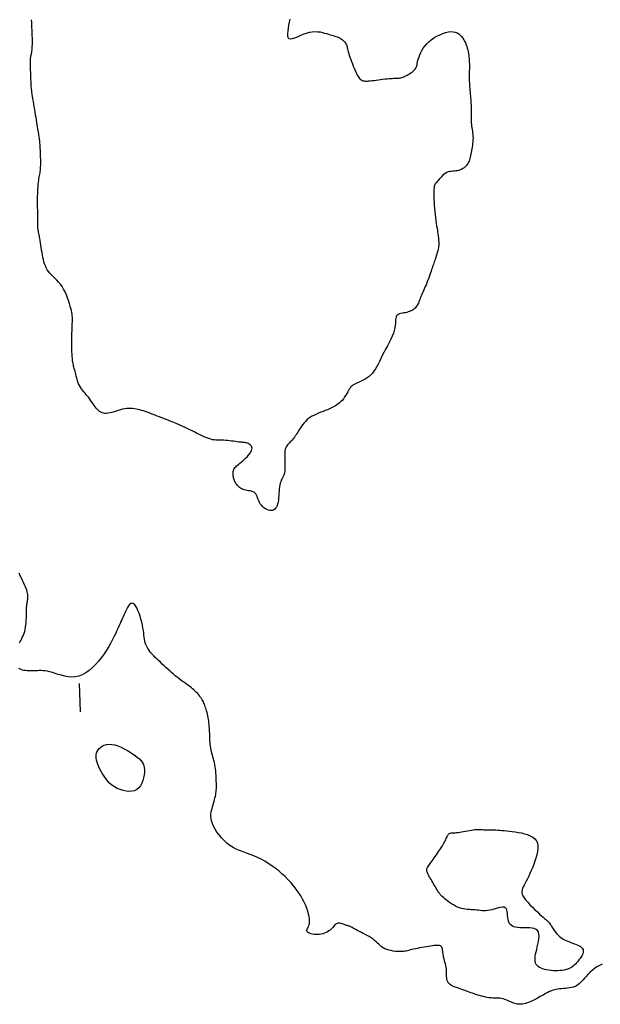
# Model space of a CAD drawing. Header units: millimetres. Extents: x 32690613 to 32693367, y 5343692 to 5344708.
# Tile 39 of 256: x 32692315 to 32692336, y 5343770 to 5343805. Entities that reach past the tile are written whole.
import ezdxf

# ---------------------------------------------------------------- set-up
doc = ezdxf.new("R2010")
doc.units = ezdxf.units.MM
doc.header["$LTSCALE"] = 20
doc.layers.add('02-DGM_HL_495.00', color=142, linetype='Continuous')

msp = doc.modelspace()

# ---------------------------------------------------------------- linework, layer by layer
at = {"layer": '02-DGM_HL_495.00', "elevation": 495, "flags": 128}
for points in [[(32692324.897, 5343804.829), (32692324.879, 5343804.722), (32692324.858, 5343804.613), (32692324.839, 5343804.507), (32692324.824, 5343804.407), (32692324.816, 5343804.318), (32692324.819, 5343804.242), (32692324.835, 5343804.185), (32692324.868, 5343804.149), (32692324.92, 5343804.138), (32692324.989, 5343804.148), (32692325.072, 5343804.173), (32692325.165, 5343804.209), (32692325.266, 5343804.252), (32692325.371, 5343804.296), (32692325.478, 5343804.335), (32692325.583, 5343804.366), (32692325.684, 5343804.385), (32692325.78, 5343804.391), (32692325.871, 5343804.388), (32692325.957, 5343804.378), (32692326.039, 5343804.362), (32692326.115, 5343804.342), (32692326.186, 5343804.321), (32692326.252, 5343804.301), (32692326.313, 5343804.282), (32692326.369, 5343804.266), (32692326.421, 5343804.251), (32692326.469, 5343804.237), (32692326.513, 5343804.223), (32692326.555, 5343804.208), (32692326.595, 5343804.192), (32692326.633, 5343804.174), (32692326.669, 5343804.153), (32692326.704, 5343804.13), (32692326.737, 5343804.105), (32692326.768, 5343804.078), (32692326.797, 5343804.05), (32692326.822, 5343804.021), (32692326.845, 5343803.991), (32692326.863, 5343803.96), (32692326.878, 5343803.929), (32692326.891, 5343803.897), (32692326.901, 5343803.864), (32692326.91, 5343803.827), (32692326.92, 5343803.786), (32692326.931, 5343803.74), (32692326.944, 5343803.689), (32692326.96, 5343803.63), (32692326.98, 5343803.565), (32692327.003, 5343803.494), (32692327.029, 5343803.418), (32692327.058, 5343803.341), (32692327.088, 5343803.262), (32692327.118, 5343803.185), (32692327.148, 5343803.111), (32692327.177, 5343803.041), (32692327.205, 5343802.978), (32692327.232, 5343802.921), (32692327.258, 5343802.87), (32692327.285, 5343802.825), (32692327.311, 5343802.786), (32692327.339, 5343802.752), (32692327.368, 5343802.725), (32692327.399, 5343802.702), (32692327.432, 5343802.685), (32692327.469, 5343802.673), (32692327.508, 5343802.665), (32692327.552, 5343802.662), (32692327.6, 5343802.661), (32692327.653, 5343802.664), (32692327.711, 5343802.668), (32692327.775, 5343802.675), (32692327.846, 5343802.684), (32692327.921, 5343802.694), (32692327.999, 5343802.704), (32692328.078, 5343802.714), (32692328.156, 5343802.724), (32692328.232, 5343802.734), (32692328.304, 5343802.742), (32692328.37, 5343802.748), (32692328.429, 5343802.753), (32692328.481, 5343802.755), (32692328.526, 5343802.757), (32692328.567, 5343802.758), (32692328.604, 5343802.758), (32692328.638, 5343802.759), (32692328.669, 5343802.76), (32692328.699, 5343802.762), (32692328.728, 5343802.766), (32692328.757, 5343802.771), (32692328.787, 5343802.778), (32692328.817, 5343802.787), (32692328.85, 5343802.798), (32692328.884, 5343802.812), (32692328.92, 5343802.827), (32692328.959, 5343802.846), (32692329.002, 5343802.866), (32692329.046, 5343802.889), (32692329.092, 5343802.915), (32692329.136, 5343802.943), (32692329.179, 5343802.973), (32692329.219, 5343803.004), (32692329.254, 5343803.038), (32692329.284, 5343803.073), (32692329.307, 5343803.109), (32692329.325, 5343803.148), (32692329.339, 5343803.189), (32692329.35, 5343803.233), (32692329.36, 5343803.28), (32692329.37, 5343803.331), (32692329.383, 5343803.387), (32692329.399, 5343803.448), (32692329.42, 5343803.514), (32692329.447, 5343803.584), (32692329.48, 5343803.657), (32692329.52, 5343803.732), (32692329.568, 5343803.809), (32692329.624, 5343803.885), (32692329.69, 5343803.961), (32692329.765, 5343804.034), (32692329.851, 5343804.104), (32692329.944, 5343804.169), (32692330.044, 5343804.228), (32692330.146, 5343804.28), (32692330.249, 5343804.324), (32692330.35, 5343804.357), (32692330.447, 5343804.38), (32692330.537, 5343804.39), (32692330.618, 5343804.386), (32692330.691, 5343804.371), (32692330.756, 5343804.345), (32692330.814, 5343804.31), (32692330.865, 5343804.267), (32692330.91, 5343804.218), (32692330.95, 5343804.165), (32692330.986, 5343804.109), (32692331.017, 5343804.052), (32692331.045, 5343803.994), (32692331.07, 5343803.934), (32692331.091, 5343803.874), (32692331.11, 5343803.813), (32692331.126, 5343803.751), (32692331.139, 5343803.689), (32692331.15, 5343803.627), (32692331.16, 5343803.565), (32692331.167, 5343803.503), (32692331.173, 5343803.441), (32692331.177, 5343803.379), (32692331.18, 5343803.318), (32692331.182, 5343803.257), (32692331.183, 5343803.196), (32692331.183, 5343803.136), (32692331.182, 5343803.076), (32692331.181, 5343803.017), (32692331.179, 5343802.959), (32692331.178, 5343802.9), (32692331.177, 5343802.84), (32692331.177, 5343802.781), (32692331.177, 5343802.72), (32692331.179, 5343802.658), (32692331.182, 5343802.595), (32692331.186, 5343802.531), (32692331.192, 5343802.466), (32692331.197, 5343802.4), (32692331.204, 5343802.334), (32692331.21, 5343802.268), (32692331.216, 5343802.202), (32692331.222, 5343802.137), (32692331.227, 5343802.072), (32692331.231, 5343802.008), (32692331.235, 5343801.944), (32692331.238, 5343801.88), (32692331.24, 5343801.817), (32692331.242, 5343801.755), (32692331.243, 5343801.692), (32692331.243, 5343801.629), (32692331.243, 5343801.567), (32692331.242, 5343801.505), (32692331.242, 5343801.442), (32692331.242, 5343801.381), (32692331.243, 5343801.319), (32692331.245, 5343801.259), (32692331.248, 5343801.199), (32692331.253, 5343801.14), (32692331.26, 5343801.082), (32692331.269, 5343801.025), (32692331.278, 5343800.968), (32692331.287, 5343800.911), (32692331.296, 5343800.853), (32692331.303, 5343800.794), (32692331.308, 5343800.735), (32692331.31, 5343800.673), (32692331.309, 5343800.61), (32692331.304, 5343800.545), (32692331.298, 5343800.479), (32692331.289, 5343800.413), (32692331.279, 5343800.348), (32692331.268, 5343800.284), (32692331.257, 5343800.222), (32692331.246, 5343800.162), (32692331.236, 5343800.106), (32692331.226, 5343800.052), (32692331.216, 5343800.001), (32692331.204, 5343799.953), (32692331.191, 5343799.906), (32692331.175, 5343799.861), (32692331.156, 5343799.818), (32692331.133, 5343799.777), (32692331.106, 5343799.736), (32692331.074, 5343799.697), (32692331.038, 5343799.66), (32692330.999, 5343799.627), (32692330.957, 5343799.596), (32692330.912, 5343799.57), (32692330.865, 5343799.548), (32692330.815, 5343799.532), (32692330.764, 5343799.521), (32692330.711, 5343799.514), (32692330.658, 5343799.509), (32692330.604, 5343799.505), (32692330.55, 5343799.5), (32692330.496, 5343799.491), (32692330.443, 5343799.478), (32692330.392, 5343799.457), (32692330.341, 5343799.429), (32692330.293, 5343799.394), (32692330.246, 5343799.354), (32692330.203, 5343799.311), (32692330.162, 5343799.267), (32692330.124, 5343799.223), (32692330.089, 5343799.183), (32692330.059, 5343799.146), (32692330.032, 5343799.115), (32692330.009, 5343799.088), (32692329.99, 5343799.062), (32692329.974, 5343799.035), (32692329.962, 5343799.004), (32692329.952, 5343798.967), (32692329.945, 5343798.922), (32692329.94, 5343798.865), (32692329.937, 5343798.796), (32692329.936, 5343798.716), (32692329.937, 5343798.625), (32692329.941, 5343798.527), (32692329.946, 5343798.423), (32692329.952, 5343798.315), (32692329.961, 5343798.205), (32692329.971, 5343798.095), (32692329.983, 5343797.987), (32692329.996, 5343797.881), (32692330.01, 5343797.78), (32692330.024, 5343797.683), (32692330.038, 5343797.592), (32692330.051, 5343797.508), (32692330.063, 5343797.432), (32692330.073, 5343797.365), (32692330.081, 5343797.308), (32692330.088, 5343797.259), (32692330.093, 5343797.218), (32692330.097, 5343797.183), (32692330.1, 5343797.152), (32692330.102, 5343797.126), (32692330.104, 5343797.101), (32692330.107, 5343797.078), (32692330.109, 5343797.054), (32692330.112, 5343797.029), (32692330.113, 5343797.003), (32692330.114, 5343796.974), (32692330.114, 5343796.942), (32692330.111, 5343796.907), (32692330.107, 5343796.867), (32692330.099, 5343796.823), (32692330.088, 5343796.773), (32692330.075, 5343796.719), (32692330.059, 5343796.662), (32692330.042, 5343796.603), (32692330.024, 5343796.543), (32692330.006, 5343796.485), (32692329.988, 5343796.429), (32692329.97, 5343796.376), (32692329.954, 5343796.327), (32692329.939, 5343796.282), (32692329.924, 5343796.239), (32692329.909, 5343796.196), (32692329.894, 5343796.153), (32692329.878, 5343796.108), (32692329.861, 5343796.059), (32692329.842, 5343796.005), (32692329.821, 5343795.946), (32692329.798, 5343795.881), (32692329.773, 5343795.813), (32692329.747, 5343795.743), (32692329.721, 5343795.672), (32692329.694, 5343795.601), (32692329.668, 5343795.533), (32692329.641, 5343795.467), (32692329.616, 5343795.406), (32692329.591, 5343795.348), (32692329.567, 5343795.294), (32692329.544, 5343795.243), (32692329.522, 5343795.195), (32692329.501, 5343795.148), (32692329.482, 5343795.103), (32692329.464, 5343795.059), (32692329.446, 5343795.015), (32692329.43, 5343794.972), (32692329.414, 5343794.93), (32692329.397, 5343794.89), (32692329.379, 5343794.85), (32692329.36, 5343794.813), (32692329.338, 5343794.777), (32692329.313, 5343794.743), (32692329.285, 5343794.712), (32692329.253, 5343794.684), (32692329.218, 5343794.658), (32692329.179, 5343794.634), (32692329.138, 5343794.613), (32692329.093, 5343794.594), (32692329.046, 5343794.578), (32692328.996, 5343794.564), (32692328.943, 5343794.553), (32692328.889, 5343794.543), (32692328.836, 5343794.532), (32692328.785, 5343794.521), (32692328.737, 5343794.507), (32692328.695, 5343794.49), (32692328.661, 5343794.467), (32692328.634, 5343794.439), (32692328.617, 5343794.403), (32692328.608, 5343794.36), (32692328.603, 5343794.309), (32692328.601, 5343794.25), (32692328.597, 5343794.183), (32692328.591, 5343794.109), (32692328.577, 5343794.026), (32692328.555, 5343793.935), (32692328.522, 5343793.837), (32692328.479, 5343793.731), (32692328.429, 5343793.621), (32692328.373, 5343793.507), (32692328.314, 5343793.392), (32692328.253, 5343793.277), (32692328.193, 5343793.164), (32692328.136, 5343793.054), (32692328.083, 5343792.949), (32692328.033, 5343792.849), (32692327.986, 5343792.755), (32692327.939, 5343792.666), (32692327.892, 5343792.583), (32692327.843, 5343792.507), (32692327.79, 5343792.437), (32692327.733, 5343792.374), (32692327.67, 5343792.318), (32692327.603, 5343792.268), (32692327.533, 5343792.224), (32692327.463, 5343792.185), (32692327.394, 5343792.151), (32692327.329, 5343792.122), (32692327.269, 5343792.095), (32692327.215, 5343792.073), (32692327.171, 5343792.052), (32692327.133, 5343792.033), (32692327.102, 5343792.014), (32692327.075, 5343791.994), (32692327.05, 5343791.971), (32692327.028, 5343791.944), (32692327.005, 5343791.913), (32692326.981, 5343791.874), (32692326.955, 5343791.829), (32692326.925, 5343791.777), (32692326.892, 5343791.721), (32692326.856, 5343791.662), (32692326.816, 5343791.602), (32692326.772, 5343791.542), (32692326.725, 5343791.483), (32692326.673, 5343791.429), (32692326.618, 5343791.379), (32692326.558, 5343791.334), (32692326.495, 5343791.293), (32692326.429, 5343791.256), (32692326.36, 5343791.221), (32692326.289, 5343791.188), (32692326.215, 5343791.157), (32692326.14, 5343791.127), (32692326.063, 5343791.097), (32692325.985, 5343791.067), (32692325.908, 5343791.037), (32692325.832, 5343791.004), (32692325.757, 5343790.97), (32692325.686, 5343790.933), (32692325.618, 5343790.893), (32692325.555, 5343790.849), (32692325.497, 5343790.801), (32692325.444, 5343790.749), (32692325.395, 5343790.695), (32692325.35, 5343790.639), (32692325.309, 5343790.582), (32692325.272, 5343790.526), (32692325.237, 5343790.471), (32692325.205, 5343790.419), (32692325.174, 5343790.369), (32692325.145, 5343790.322), (32692325.117, 5343790.278), (32692325.09, 5343790.237), (32692325.063, 5343790.198), (32692325.036, 5343790.161), (32692325.008, 5343790.126), (32692324.978, 5343790.093), (32692324.948, 5343790.061), (32692324.916, 5343790.03), (32692324.885, 5343789.999), (32692324.854, 5343789.967), (32692324.825, 5343789.934), (32692324.798, 5343789.898), (32692324.775, 5343789.86), (32692324.756, 5343789.817), (32692324.741, 5343789.771), (32692324.73, 5343789.72), (32692324.724, 5343789.666), (32692324.72, 5343789.609), (32692324.719, 5343789.55), (32692324.719, 5343789.49), (32692324.721, 5343789.428), (32692324.723, 5343789.366), (32692324.726, 5343789.303), (32692324.727, 5343789.241), (32692324.728, 5343789.18), (32692324.728, 5343789.121), (32692324.725, 5343789.063), (32692324.72, 5343789.008), (32692324.711, 5343788.955), (32692324.699, 5343788.906), (32692324.684, 5343788.86), (32692324.665, 5343788.817), (32692324.645, 5343788.774), (32692324.623, 5343788.731), (32692324.601, 5343788.686), (32692324.581, 5343788.637), (32692324.563, 5343788.584), (32692324.548, 5343788.525), (32692324.536, 5343788.458), (32692324.528, 5343788.386), (32692324.522, 5343788.309), (32692324.517, 5343788.23), (32692324.513, 5343788.15), (32692324.507, 5343788.072), (32692324.499, 5343787.996), (32692324.488, 5343787.925), (32692324.473, 5343787.86), (32692324.453, 5343787.802), (32692324.43, 5343787.751), (32692324.402, 5343787.708), (32692324.37, 5343787.673), (32692324.334, 5343787.647), (32692324.294, 5343787.63), (32692324.249, 5343787.624), (32692324.2, 5343787.627), (32692324.149, 5343787.639), (32692324.096, 5343787.66), (32692324.043, 5343787.688), (32692323.992, 5343787.723), (32692323.945, 5343787.764), (32692323.902, 5343787.81), (32692323.865, 5343787.859), (32692323.835, 5343787.911), (32692323.811, 5343787.964), (32692323.791, 5343788.018), (32692323.773, 5343788.071), (32692323.755, 5343788.12), (32692323.735, 5343788.166), (32692323.712, 5343788.207), (32692323.683, 5343788.241), (32692323.647, 5343788.267), (32692323.605, 5343788.287), (32692323.558, 5343788.301), (32692323.508, 5343788.312), (32692323.456, 5343788.321), (32692323.404, 5343788.33), (32692323.352, 5343788.339), (32692323.303, 5343788.351), (32692323.258, 5343788.367), (32692323.216, 5343788.386), (32692323.177, 5343788.408), (32692323.142, 5343788.433), (32692323.11, 5343788.46), (32692323.081, 5343788.489), (32692323.055, 5343788.519), (32692323.032, 5343788.549), (32692323.011, 5343788.579), (32692322.992, 5343788.61), (32692322.976, 5343788.641), (32692322.962, 5343788.673), (32692322.95, 5343788.706), (32692322.94, 5343788.739), (32692322.931, 5343788.773), (32692322.924, 5343788.809), (32692322.918, 5343788.846), (32692322.914, 5343788.883), (32692322.912, 5343788.921), (32692322.913, 5343788.96), (32692322.917, 5343788.997), (32692322.925, 5343789.034), (32692322.937, 5343789.069), (32692322.954, 5343789.102), (32692322.977, 5343789.133), (32692323.004, 5343789.162), (32692323.035, 5343789.192), (32692323.071, 5343789.221), (32692323.111, 5343789.252), (32692323.154, 5343789.286), (32692323.201, 5343789.322), (32692323.25, 5343789.364), (32692323.301, 5343789.41), (32692323.353, 5343789.46), (32692323.404, 5343789.513), (32692323.451, 5343789.567), (32692323.494, 5343789.621), (32692323.529, 5343789.674), (32692323.557, 5343789.724), (32692323.573, 5343789.771), (32692323.578, 5343789.813), (32692323.572, 5343789.849), (32692323.558, 5343789.882), (32692323.536, 5343789.909), (32692323.51, 5343789.933), (32692323.479, 5343789.953), (32692323.447, 5343789.969), (32692323.415, 5343789.982), (32692323.384, 5343789.992), (32692323.353, 5343789.999), (32692323.322, 5343790.004), (32692323.289, 5343790.009), (32692323.254, 5343790.012), (32692323.214, 5343790.016), (32692323.169, 5343790.02), (32692323.118, 5343790.026), (32692323.061, 5343790.033), (32692322.997, 5343790.041), (32692322.929, 5343790.05), (32692322.859, 5343790.059), (32692322.787, 5343790.068), (32692322.716, 5343790.075), (32692322.647, 5343790.082), (32692322.582, 5343790.086), (32692322.522, 5343790.088), (32692322.466, 5343790.088), (32692322.412, 5343790.088), (32692322.36, 5343790.089), (32692322.307, 5343790.091), (32692322.254, 5343790.097), (32692322.197, 5343790.107), (32692322.136, 5343790.122), (32692322.07, 5343790.144), (32692322, 5343790.17), (32692321.928, 5343790.201), (32692321.854, 5343790.235), (32692321.78, 5343790.27), (32692321.707, 5343790.306), (32692321.637, 5343790.341), (32692321.57, 5343790.374), (32692321.509, 5343790.404), (32692321.453, 5343790.432), (32692321.4, 5343790.457), (32692321.351, 5343790.48), (32692321.304, 5343790.502), (32692321.26, 5343790.522), (32692321.216, 5343790.542), (32692321.174, 5343790.561), (32692321.131, 5343790.581), (32692321.088, 5343790.6), (32692321.043, 5343790.62), (32692320.997, 5343790.64), (32692320.948, 5343790.662), (32692320.895, 5343790.684), (32692320.839, 5343790.707), (32692320.778, 5343790.732), (32692320.712, 5343790.759), (32692320.642, 5343790.787), (32692320.568, 5343790.816), (32692320.492, 5343790.845), (32692320.415, 5343790.875), (32692320.337, 5343790.905), (32692320.26, 5343790.935), (32692320.185, 5343790.963), (32692320.112, 5343790.991), (32692320.042, 5343791.018), (32692319.973, 5343791.044), (32692319.907, 5343791.068), (32692319.841, 5343791.091), (32692319.777, 5343791.112), (32692319.713, 5343791.132), (32692319.65, 5343791.15), (32692319.586, 5343791.166), (32692319.523, 5343791.18), (32692319.459, 5343791.191), (32692319.394, 5343791.199), (32692319.328, 5343791.203), (32692319.261, 5343791.203), (32692319.191, 5343791.198), (32692319.12, 5343791.187), (32692319.047, 5343791.171), (32692318.972, 5343791.151), (32692318.896, 5343791.128), (32692318.821, 5343791.105), (32692318.747, 5343791.081), (32692318.675, 5343791.06), (32692318.607, 5343791.043), (32692318.542, 5343791.031), (32692318.483, 5343791.026), (32692318.427, 5343791.027), (32692318.376, 5343791.035), (32692318.328, 5343791.05), (32692318.283, 5343791.07), (32692318.241, 5343791.097), (32692318.2, 5343791.129), (32692318.162, 5343791.166), (32692318.124, 5343791.209), (32692318.087, 5343791.256), (32692318.051, 5343791.307), (32692318.014, 5343791.36), (32692317.977, 5343791.414), (32692317.94, 5343791.469), (32692317.901, 5343791.525), (32692317.861, 5343791.579), (32692317.819, 5343791.631), (32692317.776, 5343791.682), (32692317.732, 5343791.732), (32692317.689, 5343791.783), (32692317.648, 5343791.835), (32692317.608, 5343791.888), (32692317.571, 5343791.944), (32692317.537, 5343792.004), (32692317.508, 5343792.067), (32692317.482, 5343792.133), (32692317.46, 5343792.2), (32692317.441, 5343792.267), (32692317.424, 5343792.333), (32692317.408, 5343792.397), (32692317.394, 5343792.456), (32692317.381, 5343792.511), (32692317.368, 5343792.559), (32692317.356, 5343792.602), (32692317.344, 5343792.643), (32692317.333, 5343792.683), (32692317.322, 5343792.725), (32692317.312, 5343792.77), (32692317.303, 5343792.82), (32692317.295, 5343792.878), (32692317.287, 5343792.945), (32692317.281, 5343793.02), (32692317.276, 5343793.101), (32692317.272, 5343793.189), (32692317.268, 5343793.28), (32692317.266, 5343793.374), (32692317.265, 5343793.47), (32692317.266, 5343793.566), (32692317.267, 5343793.66), (32692317.269, 5343793.753), (32692317.272, 5343793.844), (32692317.276, 5343793.931), (32692317.279, 5343794.014), (32692317.283, 5343794.092), (32692317.286, 5343794.164), (32692317.288, 5343794.231), (32692317.29, 5343794.29), (32692317.29, 5343794.345), (32692317.288, 5343794.397), (32692317.285, 5343794.448), (32692317.278, 5343794.502), (32692317.268, 5343794.56), (32692317.254, 5343794.625), (32692317.237, 5343794.699), (32692317.214, 5343794.783), (32692317.187, 5343794.875), (32692317.155, 5343794.974), (32692317.119, 5343795.076), (32692317.078, 5343795.179), (32692317.032, 5343795.281), (32692316.982, 5343795.378), (32692316.927, 5343795.469), (32692316.868, 5343795.551), (32692316.806, 5343795.625), (32692316.743, 5343795.693), (32692316.679, 5343795.756), (32692316.617, 5343795.816), (32692316.557, 5343795.874), (32692316.502, 5343795.933), (32692316.453, 5343795.992), (32692316.41, 5343796.054), (32692316.374, 5343796.119), (32692316.343, 5343796.188), (32692316.317, 5343796.259), (32692316.294, 5343796.332), (32692316.275, 5343796.409), (32692316.258, 5343796.489), (32692316.242, 5343796.572), (32692316.227, 5343796.658), (32692316.212, 5343796.746), (32692316.198, 5343796.833), (32692316.184, 5343796.919), (32692316.171, 5343797.003), (32692316.159, 5343797.082), (32692316.147, 5343797.155), (32692316.136, 5343797.222), (32692316.125, 5343797.279), (32692316.116, 5343797.33), (32692316.107, 5343797.374), (32692316.099, 5343797.412), (32692316.092, 5343797.446), (32692316.087, 5343797.476), (32692316.082, 5343797.504), (32692316.079, 5343797.531), (32692316.078, 5343797.557), (32692316.077, 5343797.584), (32692316.077, 5343797.614), (32692316.078, 5343797.646), (32692316.079, 5343797.684), (32692316.08, 5343797.727), (32692316.08, 5343797.777), (32692316.08, 5343797.835), (32692316.08, 5343797.902), (32692316.078, 5343797.977), (32692316.077, 5343798.058), (32692316.075, 5343798.146), (32692316.073, 5343798.237), (32692316.072, 5343798.331), (32692316.071, 5343798.427), (32692316.071, 5343798.523), (32692316.073, 5343798.618), (32692316.075, 5343798.711), (32692316.079, 5343798.801), (32692316.083, 5343798.888), (32692316.089, 5343798.971), (32692316.095, 5343799.049), (32692316.103, 5343799.122), (32692316.111, 5343799.188), (32692316.12, 5343799.248), (32692316.129, 5343799.302), (32692316.138, 5343799.352), (32692316.147, 5343799.4), (32692316.156, 5343799.447), (32692316.164, 5343799.495), (32692316.17, 5343799.545), (32692316.175, 5343799.598), (32692316.178, 5343799.657), (32692316.18, 5343799.72), (32692316.181, 5343799.787), (32692316.18, 5343799.855), (32692316.179, 5343799.924), (32692316.177, 5343799.992), (32692316.174, 5343800.059), (32692316.172, 5343800.123), (32692316.169, 5343800.184), (32692316.167, 5343800.241), (32692316.165, 5343800.295), (32692316.162, 5343800.346), (32692316.159, 5343800.395), (32692316.156, 5343800.442), (32692316.153, 5343800.488), (32692316.149, 5343800.532), (32692316.144, 5343800.576), (32692316.139, 5343800.62), (32692316.133, 5343800.665), (32692316.126, 5343800.711), (32692316.119, 5343800.76), (32692316.11, 5343800.811), (32692316.101, 5343800.867), (32692316.092, 5343800.926), (32692316.081, 5343800.991), (32692316.07, 5343801.061), (32692316.057, 5343801.135), (32692316.044, 5343801.213), (32692316.031, 5343801.296), (32692316.016, 5343801.382), (32692316.002, 5343801.472), (32692315.986, 5343801.566), (32692315.97, 5343801.661), (32692315.954, 5343801.759), (32692315.939, 5343801.855), (32692315.923, 5343801.949), (32692315.909, 5343802.039), (32692315.895, 5343802.124), (32692315.884, 5343802.201), (32692315.873, 5343802.268), (32692315.865, 5343802.325), (32692315.859, 5343802.374), (32692315.854, 5343802.417), (32692315.85, 5343802.458), (32692315.848, 5343802.498), (32692315.845, 5343802.542), (32692315.843, 5343802.591), (32692315.841, 5343802.648), (32692315.838, 5343802.716), (32692315.835, 5343802.791), (32692315.832, 5343802.873), (32692315.829, 5343802.957), (32692315.826, 5343803.042), (32692315.824, 5343803.123), (32692315.822, 5343803.199), (32692315.821, 5343803.267), (32692315.82, 5343803.324), (32692315.82, 5343803.372), (32692315.821, 5343803.411), (32692315.823, 5343803.445), (32692315.826, 5343803.474), (32692315.83, 5343803.499), (32692315.834, 5343803.523), (32692315.839, 5343803.547), (32692315.845, 5343803.573), (32692315.852, 5343803.601), (32692315.859, 5343803.633), (32692315.866, 5343803.668), (32692315.872, 5343803.709), (32692315.878, 5343803.754), (32692315.883, 5343803.806), (32692315.886, 5343803.865), (32692315.888, 5343803.931), (32692315.889, 5343804.005), (32692315.888, 5343804.083), (32692315.887, 5343804.167), (32692315.884, 5343804.255), (32692315.881, 5343804.346), (32692315.878, 5343804.438), (32692315.874, 5343804.532), (32692315.871, 5343804.625), (32692315.867, 5343804.718), (32692315.863, 5343804.808)], [(32692315.434, 5343782.995), (32692315.463, 5343783.041), (32692315.492, 5343783.091), (32692315.521, 5343783.145), (32692315.548, 5343783.203), (32692315.574, 5343783.264), (32692315.598, 5343783.33), (32692315.619, 5343783.399), (32692315.637, 5343783.472), (32692315.652, 5343783.549), (32692315.662, 5343783.629), (32692315.67, 5343783.712), (32692315.674, 5343783.795), (32692315.677, 5343783.878), (32692315.679, 5343783.959), (32692315.68, 5343784.036), (32692315.681, 5343784.109), (32692315.683, 5343784.175), (32692315.686, 5343784.234), (32692315.691, 5343784.287), (32692315.697, 5343784.333), (32692315.703, 5343784.376), (32692315.709, 5343784.415), (32692315.715, 5343784.452), (32692315.72, 5343784.488), (32692315.725, 5343784.524), (32692315.728, 5343784.562), (32692315.729, 5343784.601), (32692315.728, 5343784.642), (32692315.724, 5343784.686), (32692315.716, 5343784.733), (32692315.705, 5343784.784), (32692315.689, 5343784.838), (32692315.669, 5343784.898), (32692315.643, 5343784.962), (32692315.612, 5343785.03), (32692315.579, 5343785.103), (32692315.542, 5343785.18), (32692315.504, 5343785.261), (32692315.465, 5343785.345), (32692315.426, 5343785.431)], [(32692335.826, 5343771.748), (32692335.735, 5343771.707), (32692335.646, 5343771.654), (32692335.561, 5343771.593), (32692335.479, 5343771.526), (32692335.403, 5343771.456), (32692335.333, 5343771.386), (32692335.269, 5343771.319), (32692335.213, 5343771.257), (32692335.162, 5343771.2), (32692335.115, 5343771.149), (32692335.071, 5343771.103), (32692335.027, 5343771.062), (32692334.982, 5343771.026), (32692334.933, 5343770.996), (32692334.88, 5343770.97), (32692334.82, 5343770.95), (32692334.755, 5343770.933), (32692334.687, 5343770.92), (32692334.616, 5343770.91), (32692334.545, 5343770.902), (32692334.474, 5343770.895), (32692334.406, 5343770.889), (32692334.341, 5343770.883), (32692334.281, 5343770.875), (32692334.224, 5343770.866), (32692334.169, 5343770.855), (32692334.113, 5343770.839), (32692334.055, 5343770.819), (32692333.993, 5343770.792), (32692333.924, 5343770.759), (32692333.847, 5343770.719), (32692333.761, 5343770.67), (32692333.666, 5343770.616), (32692333.566, 5343770.559), (32692333.462, 5343770.503), (32692333.355, 5343770.451), (32692333.249, 5343770.406), (32692333.146, 5343770.371), (32692333.046, 5343770.35), (32692332.952, 5343770.344), (32692332.864, 5343770.352), (32692332.782, 5343770.371), (32692332.704, 5343770.397), (32692332.63, 5343770.427), (32692332.56, 5343770.459), (32692332.493, 5343770.489), (32692332.428, 5343770.515), (32692332.365, 5343770.534), (32692332.305, 5343770.547), (32692332.245, 5343770.555), (32692332.185, 5343770.559), (32692332.125, 5343770.561), (32692332.065, 5343770.563), (32692332.004, 5343770.565), (32692331.941, 5343770.569), (32692331.877, 5343770.576), (32692331.81, 5343770.586), (32692331.743, 5343770.599), (32692331.675, 5343770.613), (32692331.607, 5343770.63), (32692331.54, 5343770.648), (32692331.474, 5343770.668), (32692331.41, 5343770.688), (32692331.348, 5343770.709), (32692331.288, 5343770.73), (32692331.231, 5343770.751), (32692331.177, 5343770.771), (32692331.125, 5343770.791), (32692331.078, 5343770.809), (32692331.034, 5343770.826), (32692330.993, 5343770.842), (32692330.957, 5343770.855), (32692330.923, 5343770.867), (32692330.892, 5343770.877), (32692330.861, 5343770.887), (32692330.831, 5343770.897), (32692330.799, 5343770.907), (32692330.766, 5343770.918), (32692330.73, 5343770.93), (32692330.69, 5343770.944), (32692330.648, 5343770.96), (32692330.605, 5343770.979), (32692330.562, 5343771.001), (32692330.522, 5343771.026), (32692330.484, 5343771.056), (32692330.452, 5343771.089), (32692330.427, 5343771.128), (32692330.409, 5343771.172), (32692330.397, 5343771.221), (32692330.39, 5343771.274), (32692330.387, 5343771.33), (32692330.386, 5343771.388), (32692330.385, 5343771.449), (32692330.382, 5343771.511), (32692330.378, 5343771.573), (32692330.369, 5343771.635), (32692330.357, 5343771.697), (32692330.343, 5343771.758), (32692330.328, 5343771.818), (32692330.312, 5343771.878), (32692330.297, 5343771.936), (32692330.283, 5343771.993), (32692330.272, 5343772.048), (32692330.263, 5343772.102), (32692330.257, 5343772.152), (32692330.251, 5343772.2), (32692330.246, 5343772.244), (32692330.239, 5343772.284), (32692330.229, 5343772.319), (32692330.215, 5343772.349), (32692330.196, 5343772.372), (32692330.172, 5343772.389), (32692330.141, 5343772.399), (32692330.104, 5343772.405), (32692330.06, 5343772.406), (32692330.011, 5343772.403), (32692329.956, 5343772.397), (32692329.895, 5343772.388), (32692329.828, 5343772.378), (32692329.755, 5343772.367), (32692329.679, 5343772.356), (32692329.599, 5343772.343), (32692329.52, 5343772.33), (32692329.441, 5343772.317), (32692329.365, 5343772.303), (32692329.293, 5343772.289), (32692329.227, 5343772.274), (32692329.169, 5343772.26), (32692329.116, 5343772.246), (32692329.068, 5343772.233), (32692329.021, 5343772.221), (32692328.974, 5343772.21), (32692328.925, 5343772.201), (32692328.872, 5343772.195), (32692328.814, 5343772.191), (32692328.747, 5343772.19), (32692328.675, 5343772.192), (32692328.599, 5343772.198), (32692328.521, 5343772.208), (32692328.443, 5343772.222), (32692328.366, 5343772.24), (32692328.293, 5343772.263), (32692328.226, 5343772.291), (32692328.166, 5343772.324), (32692328.111, 5343772.361), (32692328.061, 5343772.401), (32692328.013, 5343772.444), (32692327.966, 5343772.489), (32692327.917, 5343772.535), (32692327.866, 5343772.581), (32692327.81, 5343772.626), (32692327.748, 5343772.67), (32692327.681, 5343772.712), (32692327.611, 5343772.752), (32692327.54, 5343772.791), (32692327.47, 5343772.827), (32692327.402, 5343772.861), (32692327.338, 5343772.892), (32692327.28, 5343772.921), (32692327.229, 5343772.947), (32692327.184, 5343772.971), (32692327.146, 5343772.992), (32692327.113, 5343773.011), (32692327.083, 5343773.028), (32692327.057, 5343773.043), (32692327.034, 5343773.055), (32692327.012, 5343773.066), (32692326.991, 5343773.074), (32692326.971, 5343773.082), (32692326.95, 5343773.088), (32692326.929, 5343773.095), (32692326.906, 5343773.101), (32692326.882, 5343773.108), (32692326.856, 5343773.116), (32692326.827, 5343773.126), (32692326.795, 5343773.137), (32692326.762, 5343773.15), (32692326.726, 5343773.162), (32692326.69, 5343773.173), (32692326.653, 5343773.18), (32692326.618, 5343773.184), (32692326.583, 5343773.183), (32692326.551, 5343773.175), (32692326.522, 5343773.159), (32692326.494, 5343773.138), (32692326.467, 5343773.111), (32692326.44, 5343773.08), (32692326.412, 5343773.046), (32692326.382, 5343773.012), (32692326.348, 5343772.977), (32692326.31, 5343772.943), (32692326.267, 5343772.911), (32692326.219, 5343772.882), (32692326.168, 5343772.857), (32692326.113, 5343772.834), (32692326.055, 5343772.816), (32692325.995, 5343772.802), (32692325.934, 5343772.792), (32692325.871, 5343772.787), (32692325.809, 5343772.787), (32692325.748, 5343772.792), (32692325.69, 5343772.8), (32692325.637, 5343772.813), (32692325.59, 5343772.829), (32692325.55, 5343772.847), (32692325.52, 5343772.867), (32692325.5, 5343772.889), (32692325.493, 5343772.912), (32692325.495, 5343772.937), (32692325.505, 5343772.965), (32692325.52, 5343772.997), (32692325.538, 5343773.035), (32692325.556, 5343773.078), (32692325.572, 5343773.128), (32692325.583, 5343773.187), (32692325.588, 5343773.254), (32692325.585, 5343773.33), (32692325.574, 5343773.413), (32692325.556, 5343773.503), (32692325.531, 5343773.599), (32692325.497, 5343773.699), (32692325.455, 5343773.805), (32692325.405, 5343773.914), (32692325.346, 5343774.025), (32692325.28, 5343774.139), (32692325.206, 5343774.254), (32692325.124, 5343774.369), (32692325.036, 5343774.483), (32692324.942, 5343774.596), (32692324.842, 5343774.706), (32692324.736, 5343774.813), (32692324.625, 5343774.916), (32692324.51, 5343775.015), (32692324.391, 5343775.108), (32692324.269, 5343775.196), (32692324.145, 5343775.278), (32692324.019, 5343775.354), (32692323.892, 5343775.423), (32692323.764, 5343775.484), (32692323.637, 5343775.538), (32692323.511, 5343775.587), (32692323.386, 5343775.633), (32692323.263, 5343775.678), (32692323.143, 5343775.726), (32692323.026, 5343775.778), (32692322.912, 5343775.837), (32692322.803, 5343775.905), (32692322.698, 5343775.985), (32692322.599, 5343776.074), (32692322.508, 5343776.17), (32692322.424, 5343776.271), (32692322.349, 5343776.374), (32692322.284, 5343776.477), (32692322.23, 5343776.578), (32692322.189, 5343776.674), (32692322.16, 5343776.763), (32692322.144, 5343776.845), (32692322.137, 5343776.922), (32692322.138, 5343776.995), (32692322.146, 5343777.064), (32692322.159, 5343777.13), (32692322.176, 5343777.194), (32692322.194, 5343777.258), (32692322.212, 5343777.321), (32692322.23, 5343777.384), (32692322.248, 5343777.446), (32692322.264, 5343777.507), (32692322.279, 5343777.567), (32692322.293, 5343777.625), (32692322.305, 5343777.681), (32692322.314, 5343777.735), (32692322.321, 5343777.786), (32692322.326, 5343777.836), (32692322.329, 5343777.885), (32692322.331, 5343777.934), (32692322.331, 5343777.984), (32692322.33, 5343778.037), (32692322.328, 5343778.092), (32692322.326, 5343778.152), (32692322.323, 5343778.217), (32692322.32, 5343778.286), (32692322.316, 5343778.359), (32692322.311, 5343778.433), (32692322.305, 5343778.509), (32692322.297, 5343778.585), (32692322.287, 5343778.661), (32692322.275, 5343778.734), (32692322.261, 5343778.805), (32692322.245, 5343778.874), (32692322.227, 5343778.941), (32692322.209, 5343779.006), (32692322.191, 5343779.07), (32692322.174, 5343779.133), (32692322.158, 5343779.195), (32692322.144, 5343779.257), (32692322.132, 5343779.319), (32692322.123, 5343779.381), (32692322.115, 5343779.444), (32692322.11, 5343779.506), (32692322.105, 5343779.568), (32692322.102, 5343779.631), (32692322.099, 5343779.693), (32692322.096, 5343779.756), (32692322.094, 5343779.818), (32692322.091, 5343779.881), (32692322.088, 5343779.943), (32692322.085, 5343780.005), (32692322.08, 5343780.068), (32692322.075, 5343780.13), (32692322.068, 5343780.192), (32692322.06, 5343780.255), (32692322.051, 5343780.317), (32692322.04, 5343780.378), (32692322.028, 5343780.439), (32692322.015, 5343780.499), (32692322.001, 5343780.556), (32692321.987, 5343780.612), (32692321.972, 5343780.665), (32692321.956, 5343780.715), (32692321.941, 5343780.762), (32692321.925, 5343780.806), (32692321.909, 5343780.848), (32692321.891, 5343780.889), (32692321.872, 5343780.928), (32692321.851, 5343780.967), (32692321.828, 5343781.007), (32692321.803, 5343781.047), (32692321.775, 5343781.088), (32692321.744, 5343781.131), (32692321.71, 5343781.174), (32692321.674, 5343781.218), (32692321.634, 5343781.262), (32692321.591, 5343781.306), (32692321.545, 5343781.349), (32692321.496, 5343781.392), (32692321.444, 5343781.435), (32692321.389, 5343781.476), (32692321.331, 5343781.518), (32692321.271, 5343781.561), (32692321.209, 5343781.604), (32692321.146, 5343781.648), (32692321.082, 5343781.695), (32692321.018, 5343781.743), (32692320.953, 5343781.794), (32692320.889, 5343781.847), (32692320.824, 5343781.902), (32692320.759, 5343781.959), (32692320.695, 5343782.017), (32692320.63, 5343782.076), (32692320.565, 5343782.135), (32692320.5, 5343782.195), (32692320.435, 5343782.255), (32692320.371, 5343782.315), (32692320.308, 5343782.374), (32692320.247, 5343782.432), (32692320.189, 5343782.489), (32692320.134, 5343782.545), (32692320.084, 5343782.598), (32692320.037, 5343782.65), (32692319.996, 5343782.699), (32692319.96, 5343782.747), (32692319.929, 5343782.795), (32692319.901, 5343782.843), (32692319.878, 5343782.892), (32692319.858, 5343782.944), (32692319.841, 5343782.999), (32692319.827, 5343783.059), (32692319.815, 5343783.123), (32692319.805, 5343783.193), (32692319.795, 5343783.268), (32692319.784, 5343783.349), (32692319.772, 5343783.434), (32692319.758, 5343783.525), (32692319.74, 5343783.621), (32692319.718, 5343783.721), (32692319.69, 5343783.827), (32692319.658, 5343783.933), (32692319.622, 5343784.036), (32692319.583, 5343784.133), (32692319.542, 5343784.22), (32692319.5, 5343784.291), (32692319.457, 5343784.345), (32692319.414, 5343784.377), (32692319.372, 5343784.384), (32692319.331, 5343784.368), (32692319.292, 5343784.335), (32692319.254, 5343784.287), (32692319.218, 5343784.229), (32692319.184, 5343784.164), (32692319.152, 5343784.097), (32692319.122, 5343784.032), (32692319.094, 5343783.97), (32692319.068, 5343783.912), (32692319.042, 5343783.856), (32692319.016, 5343783.798), (32692318.989, 5343783.738), (32692318.96, 5343783.674), (32692318.927, 5343783.602), (32692318.891, 5343783.522), (32692318.85, 5343783.432), (32692318.804, 5343783.333), (32692318.753, 5343783.226), (32692318.695, 5343783.112), (32692318.632, 5343782.992), (32692318.561, 5343782.868), (32692318.484, 5343782.742), (32692318.399, 5343782.614), (32692318.306, 5343782.485), (32692318.207, 5343782.36), (32692318.101, 5343782.24), (32692317.99, 5343782.128), (32692317.875, 5343782.029), (32692317.756, 5343781.943), (32692317.635, 5343781.876), (32692317.512, 5343781.828), (32692317.388, 5343781.803), (32692317.264, 5343781.798), (32692317.142, 5343781.808), (32692317.022, 5343781.83), (32692316.906, 5343781.86), (32692316.794, 5343781.894), (32692316.688, 5343781.928), (32692316.589, 5343781.959), (32692316.498, 5343781.983), (32692316.415, 5343782), (32692316.337, 5343782.012), (32692316.264, 5343782.019), (32692316.195, 5343782.023), (32692316.13, 5343782.023), (32692316.066, 5343782.022), (32692316.003, 5343782.02), (32692315.941, 5343782.017), (32692315.879, 5343782.015), (32692315.818, 5343782.015), (32692315.759, 5343782.015), (32692315.701, 5343782.018), (32692315.646, 5343782.023), (32692315.593, 5343782.031), (32692315.544, 5343782.043), (32692315.498, 5343782.059), (32692315.456, 5343782.078), (32692315.418, 5343782.101)], [(32692317.522, 5343781.579), (32692317.561, 5343780.579)]]:
    msp.add_lwpolyline(points, dxfattribs=at)
for points in [[(32692319.497, 5343779.043), (32692319.572, 5343778.985), (32692319.635, 5343778.931), (32692319.688, 5343778.877), (32692319.73, 5343778.822), (32692319.763, 5343778.765), (32692319.786, 5343778.702), (32692319.801, 5343778.633), (32692319.808, 5343778.554), (32692319.808, 5343778.466), (32692319.799, 5343778.371), (32692319.782, 5343778.273), (32692319.755, 5343778.175), (32692319.719, 5343778.082), (32692319.672, 5343777.996), (32692319.613, 5343777.922), (32692319.543, 5343777.863), (32692319.461, 5343777.822), (32692319.369, 5343777.799), (32692319.27, 5343777.793), (32692319.167, 5343777.801), (32692319.061, 5343777.823), (32692318.956, 5343777.858), (32692318.855, 5343777.903), (32692318.759, 5343777.957), (32692318.672, 5343778.02), (32692318.592, 5343778.09), (32692318.521, 5343778.165), (32692318.456, 5343778.245), (32692318.397, 5343778.327), (32692318.344, 5343778.411), (32692318.297, 5343778.496), (32692318.254, 5343778.58), (32692318.215, 5343778.662), (32692318.182, 5343778.741), (32692318.154, 5343778.818), (32692318.134, 5343778.893), (32692318.122, 5343778.966), (32692318.119, 5343779.035), (32692318.126, 5343779.103), (32692318.145, 5343779.168), (32692318.175, 5343779.23), (32692318.217, 5343779.287), (32692318.27, 5343779.338), (32692318.332, 5343779.382), (32692318.405, 5343779.416), (32692318.486, 5343779.439), (32692318.576, 5343779.449), (32692318.673, 5343779.444), (32692318.776, 5343779.424), (32692318.884, 5343779.389), (32692318.995, 5343779.344), (32692319.105, 5343779.29), (32692319.213, 5343779.23), (32692319.316, 5343779.167), (32692319.411, 5343779.104)], [(32692330.836, 5343773.722), (32692330.764, 5343773.75), (32692330.693, 5343773.784), (32692330.623, 5343773.823), (32692330.555, 5343773.864), (32692330.49, 5343773.908), (32692330.428, 5343773.953), (32692330.371, 5343773.997), (32692330.32, 5343774.04), (32692330.274, 5343774.08), (32692330.234, 5343774.119), (32692330.198, 5343774.156), (32692330.166, 5343774.193), (32692330.136, 5343774.23), (32692330.107, 5343774.269), (32692330.08, 5343774.31), (32692330.051, 5343774.354), (32692330.022, 5343774.401), (32692329.992, 5343774.452), (32692329.962, 5343774.504), (32692329.931, 5343774.558), (32692329.901, 5343774.611), (32692329.871, 5343774.663), (32692329.842, 5343774.714), (32692329.815, 5343774.762), (32692329.79, 5343774.806), (32692329.766, 5343774.846), (32692329.746, 5343774.883), (32692329.728, 5343774.918), (32692329.713, 5343774.95), (32692329.702, 5343774.98), (32692329.694, 5343775.008), (32692329.691, 5343775.035), (32692329.692, 5343775.06), (32692329.698, 5343775.086), (32692329.708, 5343775.111), (32692329.721, 5343775.138), (32692329.739, 5343775.167), (32692329.76, 5343775.198), (32692329.785, 5343775.233), (32692329.813, 5343775.272), (32692329.844, 5343775.316), (32692329.878, 5343775.363), (32692329.914, 5343775.414), (32692329.951, 5343775.468), (32692329.989, 5343775.523), (32692330.028, 5343775.578), (32692330.066, 5343775.634), (32692330.104, 5343775.688), (32692330.14, 5343775.741), (32692330.175, 5343775.792), (32692330.208, 5343775.841), (32692330.239, 5343775.888), (32692330.268, 5343775.935), (32692330.294, 5343775.979), (32692330.318, 5343776.023), (32692330.34, 5343776.065), (32692330.358, 5343776.106), (32692330.374, 5343776.146), (32692330.389, 5343776.184), (32692330.404, 5343776.218), (32692330.419, 5343776.25), (32692330.435, 5343776.278), (32692330.453, 5343776.301), (32692330.474, 5343776.319), (32692330.499, 5343776.331), (32692330.528, 5343776.34), (32692330.561, 5343776.344), (32692330.597, 5343776.347), (32692330.639, 5343776.349), (32692330.684, 5343776.351), (32692330.735, 5343776.354), (32692330.79, 5343776.359), (32692330.85, 5343776.367), (32692330.913, 5343776.379), (32692330.98, 5343776.392), (32692331.048, 5343776.406), (32692331.117, 5343776.42), (32692331.185, 5343776.433), (32692331.252, 5343776.445), (32692331.316, 5343776.454), (32692331.376, 5343776.46), (32692331.433, 5343776.464), (32692331.487, 5343776.465), (32692331.538, 5343776.464), (32692331.587, 5343776.462), (32692331.634, 5343776.46), (32692331.679, 5343776.457), (32692331.723, 5343776.455), (32692331.766, 5343776.453), (32692331.809, 5343776.452), (32692331.852, 5343776.452), (32692331.897, 5343776.451), (32692331.945, 5343776.451), (32692331.996, 5343776.45), (32692332.051, 5343776.449), (32692332.11, 5343776.447), (32692332.176, 5343776.443), (32692332.247, 5343776.439), (32692332.324, 5343776.433), (32692332.406, 5343776.426), (32692332.494, 5343776.418), (32692332.587, 5343776.407), (32692332.686, 5343776.395), (32692332.789, 5343776.38), (32692332.897, 5343776.363), (32692333.007, 5343776.343), (32692333.115, 5343776.317), (32692333.219, 5343776.286), (32692333.315, 5343776.247), (32692333.401, 5343776.199), (32692333.472, 5343776.141), (32692333.527, 5343776.072), (32692333.562, 5343775.99), (32692333.578, 5343775.898), (32692333.58, 5343775.797), (32692333.568, 5343775.69), (32692333.545, 5343775.578), (32692333.513, 5343775.464), (32692333.476, 5343775.349), (32692333.434, 5343775.237), (32692333.391, 5343775.127), (32692333.347, 5343775.023), (32692333.303, 5343774.923), (32692333.259, 5343774.828), (32692333.217, 5343774.74), (32692333.176, 5343774.658), (32692333.138, 5343774.583), (32692333.102, 5343774.515), (32692333.071, 5343774.455), (32692333.045, 5343774.4), (32692333.026, 5343774.349), (32692333.016, 5343774.3), (32692333.016, 5343774.249), (32692333.028, 5343774.196), (32692333.054, 5343774.137), (32692333.096, 5343774.071), (32692333.153, 5343773.996), (32692333.224, 5343773.914), (32692333.304, 5343773.829), (32692333.39, 5343773.742), (32692333.477, 5343773.657), (32692333.562, 5343773.577), (32692333.641, 5343773.504), (32692333.71, 5343773.441), (32692333.765, 5343773.39), (32692333.809, 5343773.352), (32692333.843, 5343773.322), (32692333.868, 5343773.301), (32692333.886, 5343773.287), (32692333.899, 5343773.277), (32692333.908, 5343773.27), (32692333.917, 5343773.264), (32692333.925, 5343773.259), (32692333.934, 5343773.252), (32692333.944, 5343773.243), (32692333.955, 5343773.23), (32692333.969, 5343773.213), (32692333.985, 5343773.192), (32692334.004, 5343773.164), (32692334.026, 5343773.128), (32692334.052, 5343773.086), (32692334.082, 5343773.037), (32692334.116, 5343772.983), (32692334.154, 5343772.927), (32692334.196, 5343772.869), (32692334.242, 5343772.813), (32692334.292, 5343772.759), (32692334.346, 5343772.71), (32692334.405, 5343772.667), (32692334.467, 5343772.629), (32692334.531, 5343772.595), (32692334.597, 5343772.565), (32692334.664, 5343772.538), (32692334.731, 5343772.513), (32692334.796, 5343772.49), (32692334.86, 5343772.466), (32692334.921, 5343772.442), (32692334.978, 5343772.417), (32692335.029, 5343772.39), (32692335.074, 5343772.362), (32692335.112, 5343772.33), (32692335.141, 5343772.295), (32692335.16, 5343772.257), (32692335.167, 5343772.214), (32692335.163, 5343772.167), (32692335.149, 5343772.116), (32692335.125, 5343772.062), (32692335.095, 5343772.007), (32692335.059, 5343771.953), (32692335.019, 5343771.899), (32692334.977, 5343771.847), (32692334.936, 5343771.799), (32692334.895, 5343771.755), (32692334.856, 5343771.715), (32692334.815, 5343771.679), (32692334.773, 5343771.648), (32692334.729, 5343771.62), (32692334.68, 5343771.596), (32692334.627, 5343771.575), (32692334.569, 5343771.558), (32692334.504, 5343771.544), (32692334.433, 5343771.532), (32692334.358, 5343771.524), (32692334.28, 5343771.52), (32692334.2, 5343771.518), (32692334.12, 5343771.52), (32692334.04, 5343771.525), (32692333.962, 5343771.534), (32692333.887, 5343771.546), (32692333.817, 5343771.562), (32692333.751, 5343771.582), (32692333.691, 5343771.605), (32692333.637, 5343771.633), (32692333.59, 5343771.665), (32692333.551, 5343771.702), (32692333.52, 5343771.743), (32692333.499, 5343771.789), (32692333.487, 5343771.84), (32692333.482, 5343771.897), (32692333.483, 5343771.958), (32692333.491, 5343772.026), (32692333.503, 5343772.098), (32692333.52, 5343772.177), (32692333.539, 5343772.262), (32692333.561, 5343772.352), (32692333.582, 5343772.446), (32692333.601, 5343772.54), (32692333.614, 5343772.632), (32692333.62, 5343772.719), (32692333.616, 5343772.799), (32692333.599, 5343772.868), (32692333.567, 5343772.924), (32692333.518, 5343772.965), (32692333.455, 5343772.993), (32692333.381, 5343773.009), (32692333.298, 5343773.018), (32692333.211, 5343773.021), (32692333.121, 5343773.021), (32692333.033, 5343773.021), (32692332.949, 5343773.022), (32692332.872, 5343773.029), (32692332.803, 5343773.04), (32692332.741, 5343773.058), (32692332.687, 5343773.082), (32692332.64, 5343773.112), (32692332.602, 5343773.15), (32692332.572, 5343773.196), (32692332.55, 5343773.251), (32692332.536, 5343773.313), (32692332.527, 5343773.381), (32692332.521, 5343773.452), (32692332.515, 5343773.522), (32692332.507, 5343773.587), (32692332.494, 5343773.646), (32692332.472, 5343773.693), (32692332.44, 5343773.726), (32692332.395, 5343773.744), (32692332.339, 5343773.746), (32692332.274, 5343773.738), (32692332.202, 5343773.722), (32692332.126, 5343773.701), (32692332.048, 5343773.677), (32692331.97, 5343773.655), (32692331.894, 5343773.637), (32692331.822, 5343773.625), (32692331.753, 5343773.62), (32692331.688, 5343773.619), (32692331.625, 5343773.622), (32692331.563, 5343773.627), (32692331.502, 5343773.634), (32692331.441, 5343773.642), (32692331.379, 5343773.648), (32692331.315, 5343773.653), (32692331.25, 5343773.656), (32692331.184, 5343773.66), (32692331.116, 5343773.665), (32692331.047, 5343773.673), (32692330.978, 5343773.684), (32692330.907, 5343773.7)]]:
    msp.add_lwpolyline(points, close=True, dxfattribs=at)

doc.saveas('drawing.dxf')
